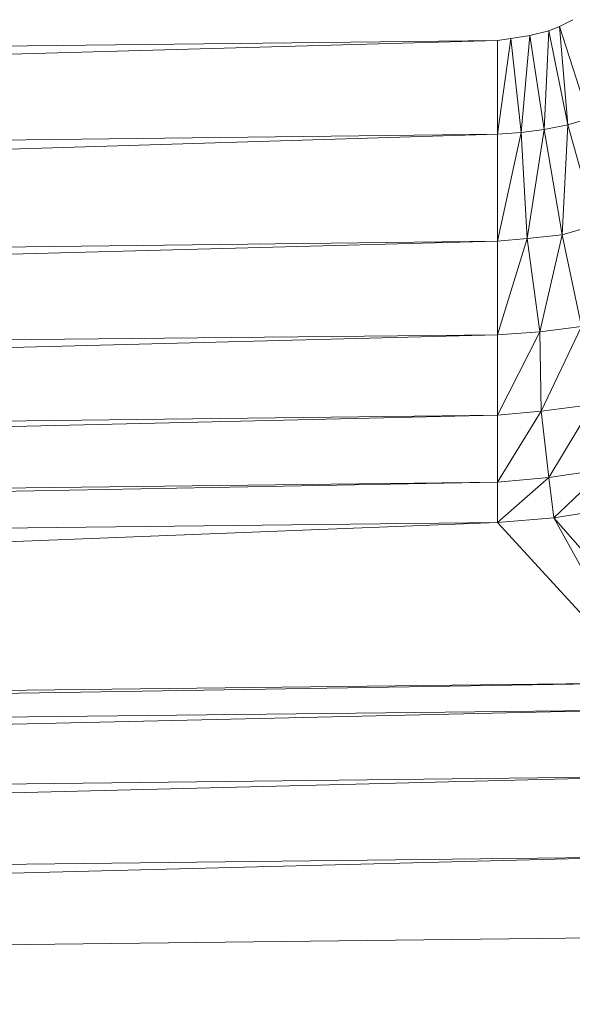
# Model space of a CAD drawing. Header units: metres. Extents: x 391.1 to 427.5, y 12.7 to 28.4.
# Tile 108 of 222: x 408.8047 to 408.8325, y 20.9357 to 20.9853. Entities that reach past the tile are written whole.
import ezdxf

# ---------------------------------------------------------------- set-up
doc = ezdxf.new("R2010")
doc.units = ezdxf.units.M
doc.layers.add('02_MOBILIARIO', color=7, linetype='Continuous', lineweight=18)

# ---------------------------------------------------------------- blocks, each defined once
blk = doc.blocks.new('Family - Plats de dutxa PS-1-153387-01_ENLLUMENAT_PS1')
at = {"layer": '02_MOBILIARIO', "color": 253, "true_color": 0xaaaaaa}
for p, q in [((0.700149, 0.104498), (0.700821, 0.104845)), ((0.700149, 0.104498), (0.700821, 0.104845)), ((0.698651, 0.104042), (0.699606, 0.104281)), ((0.698651, 0.104042), (0.699606, 0.104281)), ((0.699606, 0.104281), (0.699367, 0.099317)), ((0.699367, 0.099317), (0.699606, 0.104281)), ((0.699606, 0.104281), (0.700149, 0.104498)), ((0.699606, 0.104281), (0.700149, 0.104498)), ((0.700561, 0.099555), (0.699606, 0.104281)), ((0.699606, 0.104281), (0.700561, 0.099555)), ((0.700149, 0.104498), (0.700561, 0.099555)), ((0.701635, 0.099875), (0.700149, 0.104498)), ((0.700561, 0.099555), (0.700149, 0.104498)), ((0.700149, 0.104498), (0.701635, 0.099875)), ((0.409997, 0.100429), (0.697019, 0.1038)), ((0.697019, 0.1038), (0.409997, 0.09571)), ((0.409997, 0.09571), (0.697019, 0.1038)), ((0.409997, 0.100429), (0.697019, 0.1038)), ((0.697019, 0.1038), (0.697697, 0.103891)), ((0.697697, 0.103891), (0.697019, 0.099081)), ((0.697019, 0.099081), (0.697697, 0.103891)), ((0.697019, 0.1038), (0.697697, 0.103891)), ((0.697019, 0.099081), (0.697019, 0.1038)), ((0.697019, 0.1038), (0.697019, 0.099081)), ((0.697697, 0.103891), (0.698651, 0.104042)), ((0.697697, 0.103891), (0.698651, 0.104042)), ((0.698217, 0.099165), (0.697697, 0.103891)), ((0.697697, 0.103891), (0.698217, 0.099165)), ((0.698651, 0.104042), (0.698217, 0.099165)), ((0.698217, 0.099165), (0.698651, 0.104042)), ((0.699367, 0.099317), (0.698651, 0.104042)), ((0.698651, 0.104042), (0.699367, 0.099317)), ((0.700561, 0.099555), (0.701635, 0.099875)), ((0.701635, 0.099875), (0.700561, 0.099555)), ((0.698217, 0.099165), (0.699367, 0.099317)), ((0.699367, 0.099317), (0.698217, 0.099165)), ((0.699367, 0.099317), (0.698518, 0.093829)), ((0.698518, 0.093829), (0.699367, 0.099317)), ((0.699367, 0.099317), (0.700561, 0.099555)), ((0.700561, 0.099555), (0.699367, 0.099317)), ((0.700283, 0.094017), (0.699367, 0.099317)), ((0.699367, 0.099317), (0.700283, 0.094017)), ((0.700561, 0.099555), (0.700283, 0.094017)), ((0.700283, 0.094017), (0.700561, 0.099555)), ((0.701974, 0.094505), (0.700561, 0.099555)), ((0.700561, 0.099555), (0.701974, 0.094505)), ((0.409997, 0.09571), (0.697019, 0.099081)), ((0.697019, 0.099081), (0.409997, 0.090317)), ((0.409997, 0.090317), (0.697019, 0.099081)), ((0.697019, 0.099081), (0.409997, 0.09571)), ((0.697019, 0.099081), (0.698217, 0.099165)), ((0.698217, 0.099165), (0.697019, 0.093688)), ((0.697019, 0.093688), (0.698217, 0.099165)), ((0.698217, 0.099165), (0.697019, 0.099081)), ((0.697019, 0.093688), (0.697019, 0.099081)), ((0.697019, 0.099081), (0.697019, 0.093688)), ((0.698518, 0.093829), (0.698217, 0.099165)), ((0.698217, 0.099165), (0.698518, 0.093829)), ((0.700283, 0.094017), (0.701974, 0.094505)), ((0.701974, 0.094505), (0.700283, 0.094017)), ((0.697019, 0.093688), (0.698518, 0.093829)), ((0.698518, 0.093829), (0.697019, 0.088969)), ((0.697019, 0.088969), (0.698518, 0.093829)), ((0.698518, 0.093829), (0.697019, 0.093688)), ((0.698518, 0.093829), (0.700283, 0.094017)), ((0.700283, 0.094017), (0.698518, 0.093829)), ((0.699156, 0.089127), (0.698518, 0.093829)), ((0.698518, 0.093829), (0.699156, 0.089127)), ((0.700283, 0.094017), (0.699156, 0.089127)), ((0.699156, 0.089127), (0.700283, 0.094017)), ((0.70126, 0.08939), (0.700283, 0.094017)), ((0.700283, 0.094017), (0.70126, 0.08939)), ((0.409997, 0.090317), (0.697019, 0.093688)), ((0.697019, 0.093688), (0.409997, 0.086078)), ((0.409997, 0.086078), (0.697019, 0.093688)), ((0.697019, 0.093688), (0.409997, 0.090317)), ((0.697019, 0.088969), (0.697019, 0.093688)), ((0.697019, 0.093688), (0.697019, 0.088969)), ((0.699156, 0.089127), (0.70126, 0.08939)), ((0.70126, 0.08939), (0.699156, 0.089127)), ((0.70126, 0.08939), (0.699227, 0.085134)), ((0.699227, 0.085134), (0.70126, 0.08939)), ((0.409997, 0.086078), (0.697019, 0.088969)), ((0.697019, 0.088969), (0.409997, 0.081553)), ((0.409997, 0.081553), (0.697019, 0.088969)), ((0.697019, 0.088969), (0.409997, 0.086078)), ((0.697019, 0.088969), (0.699156, 0.089127)), ((0.699156, 0.089127), (0.697019, 0.084924)), ((0.697019, 0.084924), (0.699156, 0.089127)), ((0.699156, 0.089127), (0.697019, 0.088969)), ((0.697019, 0.084924), (0.697019, 0.088969)), ((0.697019, 0.088969), (0.697019, 0.084924)), ((0.699227, 0.085134), (0.699156, 0.089127)), ((0.699156, 0.089127), (0.699227, 0.085134)), ((0.699227, 0.085134), (0.70182, 0.085472)), ((0.70182, 0.085472), (0.699227, 0.085134)), ((0.70182, 0.085472), (0.699603, 0.081794)), ((0.699603, 0.081794), (0.70182, 0.085472)), ((0.697019, 0.084924), (0.409997, 0.078182)), ((0.697019, 0.084924), (0.409997, 0.081553)), ((0.409997, 0.078182), (0.697019, 0.084924)), ((0.697019, 0.084924), (0.409997, 0.081553)), ((0.697019, 0.084924), (0.699227, 0.085134)), ((0.699227, 0.085134), (0.697019, 0.081553)), ((0.697019, 0.081553), (0.699227, 0.085134)), ((0.699227, 0.085134), (0.697019, 0.084924)), ((0.697019, 0.084924), (0.697019, 0.081553)), ((0.697019, 0.084924), (0.697019, 0.081553)), ((0.699603, 0.081794), (0.699227, 0.085134)), ((0.699227, 0.085134), (0.699603, 0.081794)), ((0.699603, 0.081794), (0.702421, 0.082207)), ((0.702421, 0.082207), (0.699603, 0.081794)), ((0.702421, 0.082207), (0.699866, 0.079767)), ((0.699866, 0.079767), (0.702421, 0.082207)), ((0.409997, 0.078182), (0.697019, 0.081553)), ((0.697019, 0.081553), (0.409997, 0.07616)), ((0.409997, 0.07616), (0.697019, 0.081553)), ((0.409997, 0.078182), (0.697019, 0.081553)), ((0.697019, 0.081553), (0.699603, 0.081794)), ((0.699603, 0.081794), (0.697019, 0.07953)), ((0.697019, 0.07953), (0.699603, 0.081794)), ((0.699603, 0.081794), (0.697019, 0.081553)), ((0.697019, 0.07953), (0.697019, 0.081553)), ((0.697019, 0.081553), (0.697019, 0.07953)), ((0.699866, 0.079767), (0.699603, 0.081794)), ((0.699603, 0.081794), (0.699866, 0.079767)), ((0.699866, 0.079767), (0.702759, 0.080218)), ((0.702759, 0.080218), (0.699866, 0.079767)), ((0.409997, 0.07616), (0.697019, 0.07953)), ((0.697019, 0.07953), (0.409997, 0.06807)), ((0.409997, 0.06807), (0.697019, 0.07953)), ((0.697019, 0.07953), (0.409997, 0.07616)), ((0.697019, 0.07953), (0.699866, 0.079767)), ((0.699866, 0.079767), (0.697019, 0.07953)), ((0.704435, 0.071441), (0.697019, 0.07953)), ((0.697019, 0.07953), (0.704435, 0.071441)), ((0.699866, 0.079767), (0.704435, 0.071441)), ((0.706908, 0.071643), (0.699866, 0.079767)), ((0.704435, 0.071441), (0.699866, 0.079767)), ((0.699866, 0.079767), (0.706908, 0.071643)), ((0.704435, 0.071441), (0.409997, 0.066721)), ((0.704435, 0.071441), (0.409997, 0.06807)), ((0.409997, 0.066721), (0.704435, 0.071441)), ((0.704435, 0.071441), (0.409997, 0.06807)), ((0.409997, 0.066721), (0.704435, 0.070092)), ((0.704435, 0.070092), (0.409997, 0.063351)), ((0.409997, 0.063351), (0.704435, 0.070092)), ((0.409997, 0.066721), (0.704435, 0.070092)), ((0.704435, 0.066721), (0.409997, 0.059306)), ((0.704435, 0.066721), (0.409997, 0.063351)), ((0.409997, 0.059306), (0.704435, 0.066721)), ((0.704435, 0.066721), (0.409997, 0.063351)), ((0.409997, 0.059306), (0.704435, 0.062676)), ((0.704435, 0.062676), (0.409997, 0.055261)), ((0.409997, 0.055261), (0.704435, 0.062676)), ((0.409997, 0.059306), (0.704435, 0.062676)), ((0.704435, 0.058632), (0.409997, 0.055261)), ((0.704435, 0.058632), (0.409997, 0.055261))]:
    blk.add_line(p, q, dxfattribs=at)
blk = doc.blocks.new('LONDR55-XX_ZZ-ARQ-CAA-M3D-Londres55_ifc-1-01_ENLLUMENAT_PS1')
at = {"layer": '02_MOBILIARIO', "color": 253, "lineweight": 18, "true_color": 0xaaaaaa}
blk.add_blockref('Family - Plats de dutxa PS-1-153387-01_ENLLUMENAT_PS1', (408.131716, 20.880476), dxfattribs=at)

msp = doc.modelspace()

# ---------------------------------------------------------------- block references
at = {"lineweight": 5}
msp.add_blockref('LONDR55-XX_ZZ-ARQ-CAA-M3D-Londres55_ifc-1-01_ENLLUMENAT_PS1', (0, 0), dxfattribs=at)

doc.saveas('drawing.dxf')
